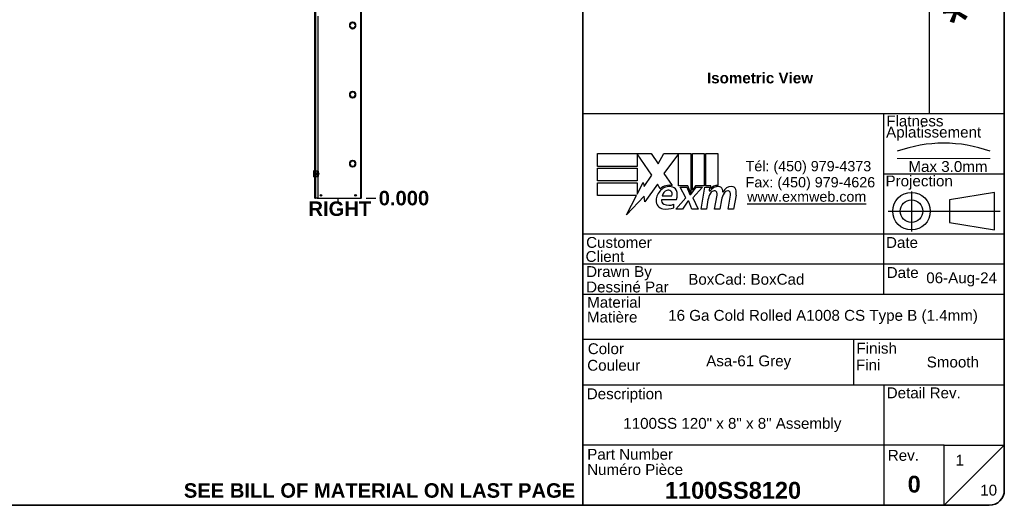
# Model space of a CAD drawing. Header units: inches. Extents: x 0 to 466, y -11 to 302.
# Tile 14 of 25: x 234 to 462, y 7 to 120. Entities that reach past the tile are written whole.
import ezdxf
from ezdxf.enums import TextEntityAlignment as Align

# ---------------------------------------------------------------- set-up
doc = ezdxf.new("R2010")
doc.units = ezdxf.units.IN
doc.header["$LTSCALE"] = 27.900961
doc.header["$MEASUREMENT"] = 0
doc.linetypes.add('CHAIN', pattern=[0.7087, 0.4724, -0.0591, 0.1181, -0.0591])
doc.linetypes.add('DASHED', pattern=[0.2067, 0.1654, -0.0413])
doc.layers.get('0').update_dxf_attribs({"lineweight": 25})
for name, color, linetype, lineweight in [('Centerline(ANSI)', 7, 'Continuous', 25), ('Dimensions(ANSI)', 7, 'Continuous', 25), ('Sketch Geometry(ANSI)', 7, 'Continuous', 25), ('Symbols(ANSI)', 7, 'Continuous', 25), ('Visible Edges(ANSI)', 7, 'Continuous', 25), ('Visible Tangent Edges(ANSI)', 7, 'Continuous', 25), ('Work Point(ANSI)', 7, 'Continuous', 25)]:
    doc.layers.add(name, color=color, linetype=linetype, lineweight=lineweight)
doc.styles.add('Current-ANSI', font='arial.ttf')
doc.styles.add('Dimension-ANSI', font='arialbd.ttf')
doc.styles.add('Text Style44', font='arialbd.ttf')
doc.styles.add('Text Style83', font='FRE3OF9X.TTF')
doc.dimstyles.new('INCH-ANSI', dxfattribs={"dimscale": 27.900961, "dimtxt": 0.12, "dimasz": 0.098425, "dimexe": 0.04, "dimexo": 0.04, "dimgap": 0.031496, "dimtad": 0, "dimtih": 1, "dimtoh": 1, "dimdec": 3, "dimrnd": 1e-08, "dimzin": 0, "dimdsep": 46, "dimtxsty": 'Dimension-ANSI', "dimcen": 0.09, "dimdle": 0.312, "dimclrd": 179, "dimclre": 179, "dimclrt": 7, "dimadec": 1, "dimazin": 0, "dimtfac": 1, "dimtdec": 3, "dimtofl": 0, "dimtmove": 0, "dimatfit": 3, "dimfxl": 1, "dimtolj": 1, "dimtzin": 4, "dimlwd": 25, "dimlwe": 25, "dimarcsym": 0})

# ---------------------------------------------------------------- blocks, each defined once
blk = doc.blocks.new('Title Blocks EXM - ANSI B')
for p, q in [((13.3719, 3.063), (13.3719, 3.17)), ((13.3719, 3.17), (13.8179, 3.17)), ((13.8239, 2.989), (13.7009, 3.1679)), ((13.7009, 3.1679), (13.7009, 3.063)), ((13.8179, 3.17), (13.8766, 3.0829)), ((13.8766, 3.0829), (13.9229, 3.17)), ((13.9229, 3.17), (14.1459, 3.17)), ((14.0459, 3.1658), (13.9239, 3.0025)), ((14.0459, 2.9005), (14.0459, 3.1658)), ((14.1459, 3.17), (14.1459, 2.8416)), ((14.1599, 3.17), (14.2589, 3.17)), ((14.1599, 2.866), (14.1599, 3.17)), ((14.2589, 3.17), (14.2589, 2.9005)), ((14.2729, 3.17), (14.3719, 3.17)), ((14.2729, 2.9005), (14.2729, 3.17)), ((14.3719, 3.17), (14.3719, 2.905)), ((13.7009, 3.063), (13.3719, 3.063)), ((13.3719, 3.049), (13.7009, 3.049)), ((13.3719, 2.942), (13.3719, 3.049)), ((13.7009, 3.049), (13.7009, 2.942)), ((13.7584, 2.8954), (13.8239, 2.989)), ((13.9239, 3.0025), (13.9929, 2.903)), ((13.7009, 2.942), (13.3719, 2.942)), ((13.3719, 2.82), (13.3719, 2.927)), ((13.3719, 2.927), (13.7009, 2.927)), ((13.7009, 2.831), (13.7519, 2.929)), ((13.7009, 2.927), (13.7009, 2.831)), ((13.7519, 2.929), (13.7584, 2.8954)), ((13.8699, 2.9145), (13.7651, 2.7677)), ((13.893, 2.876), (13.8699, 2.9145)), ((14.1209, 2.9005), (14.0459, 2.9005)), ((14.0589, 2.891), (14.1129, 2.891)), ((14.1049, 2.802), (14.0589, 2.891)), ((14.1129, 2.891), (14.1389, 2.8297)), ((14.1459, 2.8416), (14.1209, 2.9005)), ((14.1459, 2.8297), (14.1904, 2.891)), ((14.1849, 2.9005), (14.1599, 2.866)), ((14.2449, 2.891), (14.1639, 2.8026)), ((14.2589, 2.9005), (14.1849, 2.9005)), ((14.1904, 2.891), (14.2449, 2.891)), ((14.2319, 2.709), (14.264, 2.891)), ((14.264, 2.891), (14.3019, 2.891)), ((14.3139, 2.9005), (14.2729, 2.9005)), ((14.3019, 2.891), (14.2991, 2.859)), ((14.3121, 2.88), (14.3139, 2.9005)), ((13.6951, 2.82), (13.3719, 2.82)), ((13.6123, 2.661), (13.6951, 2.82)), ((13.7585, 2.815), (13.6123, 2.661)), ((13.7651, 2.7677), (13.7585, 2.815)), ((13.9049, 2.788), (14.0269, 2.788)), ((13.9099, 2.818), (13.9899, 2.818)), ((14.0229, 2.709), (14.1049, 2.802)), ((14.1389, 2.8297), (14.1459, 2.8297)), ((14.1639, 2.8026), (14.2089, 2.709)), ((14.2891, 2.784), (14.2759, 2.709)), ((14.2991, 2.859), (14.3087, 2.859)), ((14.3449, 2.709), (14.3651, 2.824)), ((14.4021, 2.784), (14.3889, 2.709)), ((14.4568, 2.709), (14.4771, 2.824)), ((14.523, 2.8232), (14.5008, 2.709)), ((14.0049, 2.718), (14.0049, 2.748)), ((14.0769, 2.709), (14.0229, 2.709)), ((14.1219, 2.774), (14.0769, 2.709)), ((14.1299, 2.774), (14.1219, 2.774)), ((14.1549, 2.709), (14.1299, 2.774)), ((14.2089, 2.709), (14.1549, 2.709)), ((14.2759, 2.709), (14.2319, 2.709)), ((14.3889, 2.709), (14.3449, 2.709)), ((14.5008, 2.709), (14.4568, 2.709))]:
    blk.add_line(p, q)
for centre, radius, start, end in [((13.9913, 2.772), 0.1327, 134.16843, 176.56465), ((13.9683, 2.7958), 0.11, 77.07905, 133.17854), ((13.9683, 2.7958), 0.0996, 80.40854, 134.16843), ((13.9654, 2.8111), 0.056, 109.37968, 172.99755), ((13.959, 2.8295), 0.0365, 51.16516, 109.37968), ((13.9805, 2.8435), 0.0507, 23.84447, 85.08017), ((13.9409, 2.826), 0.094, 336.15553, 23.84447), ((14.3761, 2.8159), 0.08, 89.47765, 147.41137), ((14.3702, 2.825), 0.08, 88.79525, 136.5849), ((14.3766, 2.8621), 0.0338, 16.9928, 89.47765), ((14.3171, 2.8439), 0.096, 3.6169, 16.9928), ((14.4864, 2.814), 0.0819, 89.6788, 153.95078), ((14.4867, 2.8609), 0.035, 18.47479, 89.6788), ((14.4288, 2.8415), 0.096, 349, 18.47479), ((13.9245, 2.776), 0.0658, 176.56465, 261.56052), ((13.9355, 2.7789), 0.032, 163.52609, 244.67838), ((13.9619, 2.8332), 0.0318, 331.45471, 51.16516), ((14.4417, 2.757), 0.155, 147.59924, 170), ((14.3463, 2.8176), 0.042, 96.03001, 147.59924), ((14.344, 2.8395), 0.02, 23.55712, 96.03001), ((14.3248, 2.8311), 0.041, 350, 23.55712), ((14.5551, 2.7593), 0.155, 148.55841, 170.82565), ((14.4583, 2.8176), 0.042, 96.10268, 147.60833), ((14.456, 2.8395), 0.02, 23.54875, 96.10268), ((14.4367, 2.8311), 0.041, 349.9922, 23.54875), ((13.9446, 2.9112), 0.2024, 261.56052, 287.33425), ((13.9656, 2.8424), 0.1023, 244.67838, 292.56091)]:
    blk.add_arc(centre, radius, start, end)
at = {"layer": 'Centerline(ANSI)', "linetype": 'DASHED', "lineweight": 18, "ltscale": 0.507983}
blk.add_line((15.8615, 3.1283), (16.6325, 3.1283), dxfattribs=at)
at = {"layer": 'Centerline(ANSI)', "linetype": 'CHAIN', "ltscale": 0.185148}
blk.add_line((15.979, 2.8548), (15.979, 2.5213), dxfattribs=at)
at = {"layer": 'Centerline(ANSI)', "linetype": 'CHAIN', "ltscale": 0.437897}
blk.add_line((15.7859, 2.691), (16.7169, 2.691), dxfattribs=at)
at = {"layer": 'Sketch Geometry(ANSI)'}
for p, q in [((13.25, 10.687), (16.625, 10.687)), ((13.5, 10.687), (13.5, 8.625)), ((15.375, 10.687), (15.375, 8.625)), ((16.125, 10.687), (16.125, 3.5)), ((16.75, 10.562), (16.75, 0.375)), ((13.25, 10.5), (16.75, 10.5)), ((13.25, 10.125), (16.75, 10.125)), ((13.25, 9.75), (16.75, 9.75)), ((16.75, 9.375), (13.25, 9.375)), ((13.25, 9), (16.75, 9)), ((16.75, 9), (16.75, 8.625)), ((13.25, 8.625), (16.75, 8.625)), ((16.75, 3.5), (13.25, 3.5)), ((15.75, 2), (15.75, 3.5)), ((15.75, 3), (16.75, 3)), ((16.6692, 2.847), (16.2942, 2.7845)), ((16.2942, 2.7845), (16.2942, 2.5975)), ((16.6692, 2.535), (16.6692, 2.847)), ((16.2942, 2.5975), (16.6692, 2.535)), ((16.75, 2.5), (13.25, 2.5)), ((16.75, 2.25), (13.25, 2.25)), ((16.75, 2), (13.25, 2)), ((13.25, 1.6292), (16.75, 1.6292)), ((15.4988, 1.6292), (15.4988, 1.25)), ((13.25, 1.25), (16.75, 1.25)), ((15.75, 1.25), (15.75, 0.75)), ((15.75, 0.75), (13.25, 0.75)), ((16.25, 0.75), (15.75, 0.75)), ((15.75, 0.75), (15.75, 0.25)), ((16.25, 0.25), (16.25, 0.75)), ((16.25, 0.75), (16.75, 0.75)), ((16.25, 0.25), (16.75, 0.75)), ((16.625, 0.25), (13.25, 0.25))]:
    blk.add_line(p, q, dxfattribs=at)
at = {"layer": 'Sketch Geometry(ANSI)', "linetype": 'Continuous', "lineweight": 35}
for p, q in [((13.25, 8.625), (13.25, 10.687)), ((13.25, 8.625), (13.25, 3.5)), ((13.25, 0.25), (13.25, 3.5))]:
    blk.add_line(p, q, dxfattribs=at)
at = {"layer": 'Sketch Geometry(ANSI)'}
for radius in [0.156, 0.0935]:
    blk.add_circle((15.979, 2.691), radius, dxfattribs=at)
for centre, radius, start, end in [((16.625, 10.562), 0.125, 0, 90), ((16.247, 2.1118), 1.1434, 70.29735, 109.70265), ((16.625, 0.375), 0.125, 270, 0)]:
    blk.add_arc(centre, radius, start, end, dxfattribs=at)
at = {"layer": 'Symbols(ANSI)', "color": 7, "char_height": 0.09, "style": 'Current-ANSI'}
for s, insert, width, attachment_point in [('No.', (13.3727, 10.5947), 0.250391, 5), ('Revisions', (14.4395, 10.5958), 1.873306, 5), ('Date', (15.7494, 10.5928), 0.751347, 5), ('By/Par', (16.4354, 10.5938), 0.622018, 5), ('Date', (15.7734, 2.1356), 0.265541, 7), ('BoxCad: BoxCad', (14.1257, 2.1251), 1.623619, 4), ('Rev.', (15.7827, 0.6181), 0.258544, 7)]:
    blk.add_mtext(s, dxfattribs=dict(at, insert=insert, width=width, attachment_point=attachment_point))
for s, insert, attachment_point in [('\\fArial|b1|i0;{\\H0.0900;Isometric View}', (14.2811, 3.8417), 1), ('Flatness', (15.7699, 3.3932), 7), ('Aplatissement', (15.7685, 3.2751), 7), ('Max 3.0mm', (15.9539, 3.0153), 7), ('Projection', (15.7637, 2.8698), 7), ('Customer', (13.2778, 2.3855), 7), ('Date', (15.7677, 2.385), 7), ('Client', (13.273, 2.269), 7), ('Drawn By', (13.2779, 2.1175), 7), ('Dessiné Par', (13.2779, 2.0156), 7), ('Material', (13.2861, 1.8886), 7), ('Matière', (13.2843, 1.7661), 7), ('Color', (13.2914, 1.5033), 7), ('Finish', (15.5226, 1.5076), 7), ('Couleur', (13.2867, 1.3658), 7), ('Fini', (15.5179, 1.37), 7), ('Description', (13.2829, 1.1031), 7), ('Detail Rev.', (15.7736, 1.137), 7), ('Part Number', (13.2867, 0.6271), 7), ('Numéro Pièce', (13.2862, 0.5004), 7)]:
    blk.add_mtext(s, dxfattribs=dict(at, insert=insert, attachment_point=attachment_point))
at = {"layer": 'Symbols(ANSI)', "color": 7, "insert": (14.6019, 3.1074), "char_height": 0.085, "attachment_point": 1, "line_spacing_factor": 0.944221, "style": 'Current-ANSI'}
blk.add_mtext('\\fArial|b0|i0;{\\H0.0850;Tél: (450) 979-4373\\PFax: (450) 979-4626}', dxfattribs=at)
at = {"layer": 'Symbols(ANSI)', "color": 5, "true_color": 0x0000ff, "insert": (14.6145, 2.8542), "char_height": 0.085, "attachment_point": 1, "style": 'Dimension-ANSI'}
blk.add_mtext('\\fArial|b0|i0;{\\H0.0850;\\Lwww.exmweb.com}', dxfattribs=at)
at = {"layer": 'Symbols(ANSI)', "color": 7, "style": 'Current-ANSI'}
for tag, p in [('REV1', (13.3753, 10.3127)), ('REV1DATE', (15.7496, 10.31)), ('REV1BY', (16.4371, 10.3133)), ('REV2', (13.3734, 9.9377)), ('REV2DATE', (15.7475, 9.9406)), ('REV2BY', (16.4372, 9.9385)), ('REV3', (13.3741, 9.563)), ('REV3DATE', (15.7516, 9.563)), ('REV3BY', (16.4372, 9.5635)), ('REV4', (13.3766, 9.1879)), ('REV4DATE', (15.7516, 9.1879)), ('REV4BY', (16.4411, 9.1885)), ('REV5', (13.3734, 8.8129)), ('REV5DATE', (15.7516, 8.8129)), ('REV5BY', (16.4379, 8.8113)), ('MFG_APPROVED_DATE', (16.3934, 2.3745)), ('DETAIL_REV', (16.2494, 0.9257))]:
    blk.add_attdef(tag, text='', height=0.09, dxfattribs=at).set_placement(p, align=Align.MIDDLE_CENTER)
for tag, p in [('REV1DESC', (13.5255, 10.3098)), ('REV2DESC', (13.5253, 9.9374)), ('REV3DESC', (13.528, 9.5635)), ('REV4DESC', (13.533, 9.1903)), ('REV5DESC', (13.5322, 8.8113)), ('COMPANY', (14.1202, 2.375))]:
    blk.add_attdef(tag, text='', height=0.09, dxfattribs=at).set_placement(p, align=Align.MIDDLE_LEFT)
at = {"layer": 'Symbols(ANSI)', "color": 7, "style": 'Text Style83'}
blk.add_attdef('BARCODE_001', (16.6422, 4.2438), '', height=0.4, rotation=90, dxfattribs=at)
at = {"layer": 'Symbols(ANSI)', "color": 7}
for tag, p, height, style in [('IDW_DATE_001', (16.1021, 2.093), 0.09, 'Current-ANSI'), ('MATERIEL_001', (13.9591, 1.7815), 0.09, 'Current-ANSI'), ('COLOR_001', (14.2747, 1.4037), 0.09, 'Current-ANSI'), ('FINISH_001', (16.106, 1.3941), 0.09, 'Current-ANSI'), ('IDW_DESC_001', (13.5862, 0.8851), 0.09, 'Current-ANSI'), ('Sheet_Number_001', (16.3461, 0.5799), 0.09, 'Current-ANSI'), ('IDW_REV_001', (15.9474, 0.3552), 0.14, 'Text Style44'), ('IDW_NAME_001', (13.9318, 0.3043), 0.14, 'Text Style44'), ('Number_of_sheets_001', (16.5505, 0.3309), 0.09, 'Current-ANSI')]:
    blk.add_attdef(tag, p, '', height=height, dxfattribs=dict(at, style=style))
blk = doc.blocks.new('*D15')
at = {"layer": 'Defpoints', "color": 0, "linetype": 'Continuous', "transparency": 16777216}
for p in [(313.14, 78.21), (313.14, 78.21), (316.5, 78.21)]:
    blk.add_point(p, dxfattribs=at)
at = {"layer": 'Dimensions(ANSI)', "color": 179, "linetype": 'Continuous', "lineweight": 25, "true_color": 0x262658, "transparency": 16777216}
blk.add_line((314.26, 78.21), (316.5, 78.21), dxfattribs=at)
at = {"layer": 'Dimensions(ANSI)', "color": 7, "linetype": 'Continuous', "lineweight": 25, "transparency": 16777216, "insert": (323.02, 78.21), "char_height": 3.348, "attachment_point": 5, "style": 'Dimension-ANSI'}
blk.add_mtext('\\A1;0.000', dxfattribs=at)
blk = doc.blocks.new('*D16')
at = {"layer": 'Defpoints', "color": 0, "linetype": 'Continuous', "transparency": 16777216}
for p in [(313.14, 238.23), (316.5, 238.23), (313.14, 78.21)]:
    blk.add_point(p, dxfattribs=at)
at = {"layer": 'Dimensions(ANSI)', "color": 179, "linetype": 'Continuous', "lineweight": 25, "true_color": 0x262658, "transparency": 16777216}
blk.add_line((314.26, 238.23), (316.5, 238.23), dxfattribs=at)
at = {"layer": 'Dimensions(ANSI)', "color": 7, "linetype": 'Continuous', "lineweight": 25, "transparency": 16777216, "insert": (325.53, 238.23), "char_height": 3.3481, "attachment_point": 5, "style": 'Dimension-ANSI'}
blk.add_mtext('\\A1;120.000', dxfattribs=at)
blk = doc.blocks.new('Datum Identifier6')
at = {"layer": 'Symbols(ANSI)', "color": 7, "linetype": 'Continuous', "lineweight": 25}
blk.add_line((11.0321, 2.7786), (11.0321, 2.8031), dxfattribs=at)
at = {"layer": 'Symbols(ANSI)', "color": 7, "insert": (10.7841, 2.6546), "char_height": 0.12, "attachment_point": 7, "style": 'Dimension-ANSI'}
blk.add_mtext('RIGHT', dxfattribs=at)
blk = doc.blocks.new('Borders 1_EXM - B (Inch)')
at = {"layer": 'Sketch Geometry(ANSI)', "linetype": 'Continuous', "lineweight": 35}
for p, q in [((16.5625, 0.3795), (16.5625, 10.5665)), ((0.5625, 0.2545), (16.4375, 0.2545))]:
    blk.add_line(p, q, dxfattribs=at)
blk.add_arc((16.4375, 0.3795), 0.125, 270, 0, dxfattribs=at)
at = {"layer": 'Symbols(ANSI)', "color": 7, "style": 'Current-ANSI'}
blk.add_attdef('FILENAME_AND_PATH_001', (6.2084, 10.718), '', height=0.09, dxfattribs=at)

msp = doc.modelspace()

# ---------------------------------------------------------------- linework, layer by layer
at = {"layer": 'Visible Edges(ANSI)'}
for p, q in [((302.3983, 78.2084), (302.3983, 238.2286)), ((313.1397, 238.2286), (313.1397, 78.2084)), ((303.0651, 120.3909), (303.0651, 84.5321)), ((311.0728, 118.9606), (311.0728, 118.9605)), ((311.2061, 118.9605), (311.2061, 118.9606)), ((310.5586, 118.2668), (310.5585, 118.2668)), ((310.5585, 118.1601), (310.5586, 118.1601)), ((311.0728, 117.4665), (311.0728, 117.4663)), ((311.2061, 117.4663), (311.2061, 117.4665)), ((311.7204, 118.2668), (311.7203, 118.2668)), ((311.7203, 118.1601), (311.7204, 118.1601)), ((311.0728, 102.9586), (311.0728, 102.9584)), ((311.2061, 102.9584), (311.2061, 102.9586)), ((310.5586, 102.2648), (310.5585, 102.2648)), ((310.5585, 102.1581), (310.5586, 102.1581)), ((311.0728, 101.4645), (311.0728, 101.4643)), ((311.2061, 101.4643), (311.2061, 101.4645)), ((311.7204, 102.2648), (311.7203, 102.2648)), ((311.7203, 102.1581), (311.7204, 102.1581)), ((311.0728, 86.9566), (311.0728, 86.9564)), ((311.2061, 86.9564), (311.2061, 86.9566)), ((302.1568, 83.1922), (302.1568, 84.5594)), ((302.3721, 84.6633), (302.2513, 84.6633)), ((302.6191, 84.5321), (302.9994, 84.5321)), ((302.6517, 84.5839), (302.9051, 84.5839)), ((302.6517, 84.5321), (302.6517, 84.5839)), ((302.9051, 84.5839), (302.9051, 84.5321)), ((302.9994, 84.5321), (303.1147, 84.5321)), ((303.1148, 83.2198), (303.1148, 84.5318)), ((303.1148, 84.4959), (303.1518, 84.4959)), ((303.1518, 84.4959), (303.1518, 84.074)), ((310.5586, 86.2628), (310.5585, 86.2628)), ((310.5585, 86.1561), (310.5586, 86.1561)), ((311.0728, 85.4624), (311.0728, 85.4623)), ((311.2061, 85.4623), (311.2061, 85.4624)), ((311.7204, 86.2628), (311.7203, 86.2628)), ((311.7203, 86.1561), (311.7204, 86.1561)), ((302.3721, 83.0883), (302.2513, 83.0883)), ((302.6193, 84.1252), (302.6191, 84.1252)), ((302.6191, 84.074), (302.6193, 84.074)), ((302.6193, 83.6776), (302.6191, 83.6776)), ((302.6191, 83.6264), (302.6193, 83.6264)), ((302.9994, 83.2196), (302.6191, 83.2196)), ((302.6193, 84.1252), (302.6193, 84.074)), ((302.6193, 83.6776), (302.6193, 83.6264)), ((302.6517, 83.1677), (302.6517, 83.2196)), ((302.9051, 83.1677), (302.6517, 83.1677)), ((302.9051, 83.2196), (302.9051, 83.1677)), ((303.1147, 83.2196), (302.9994, 83.2196)), ((303.0651, 83.2196), (303.0651, 78.3751)), ((303.1148, 84.1252), (303.1518, 84.1252)), ((303.2069, 84.074), (303.1148, 84.074)), ((303.1148, 83.9939), (303.1179, 83.9939)), ((303.1179, 83.7577), (303.1148, 83.7577)), ((303.1148, 83.6776), (303.2069, 83.6776)), ((303.1518, 83.6264), (303.1148, 83.6264)), ((303.1518, 83.2557), (303.1148, 83.2557)), ((303.1518, 83.6776), (303.1518, 83.2557)), ((303.3117, 83.969), (303.3117, 83.7826)), ((302.3983, 78.2084), (302.513, 78.2084)), ((302.8984, 78.2084), (302.513, 78.2084)), ((302.8984, 78.2084), (313.025, 78.2084)), ((313.025, 78.2084), (313.1397, 78.2084))]:
    msp.add_line(p, q, dxfattribs=at)
at = {"layer": 'Visible Edges(ANSI)', "flags": 128}
for points in [[(303.1147, 84.5321), (303.1147, 84.5321), (303.1147, 84.5321), (303.1147, 84.5321), (303.1147, 84.532), (303.1147, 84.532), (303.1147, 84.532), (303.1148, 84.532), (303.1148, 84.532), (303.1148, 84.532), (303.1148, 84.532), (303.1148, 84.532), (303.1148, 84.532), (303.1148, 84.532), (303.1148, 84.532), (303.1148, 84.532), (303.1148, 84.5319), (303.1148, 84.5319), (303.1148, 84.5319), (303.1148, 84.5319), (303.1148, 84.5319), (303.1148, 84.5319), (303.1148, 84.5319), (303.1148, 84.5318), (303.1148, 84.5318)], [(303.1148, 83.2198), (303.1148, 83.2198), (303.1148, 83.2198), (303.1148, 83.2197), (303.1148, 83.2197), (303.1148, 83.2197), (303.1148, 83.2197), (303.1148, 83.2197), (303.1148, 83.2197), (303.1148, 83.2196), (303.1148, 83.2196), (303.1148, 83.2196), (303.1148, 83.2196), (303.1148, 83.2196), (303.1148, 83.2196), (303.1148, 83.2196), (303.1148, 83.2196), (303.1148, 83.2196), (303.1147, 83.2196), (303.1147, 83.2196), (303.1147, 83.2196), (303.1147, 83.2196), (303.1147, 83.2196), (303.1147, 83.2196), (303.1147, 83.2196)]]:
    msp.add_lwpolyline(points, dxfattribs=at)
at = {"layer": 'Visible Edges(ANSI)'}
for centre in [(303.8052, 78.8752), (311.8062, 78.8752)]:
    msp.add_circle(centre, 0.1874, dxfattribs=at)
for centre, radius, start, end in [((311.1395, 118.2135), 0.7501, 95.099689, 264.900311), ((311.1395, 118.2135), 0.75, 95.100598, 264.899402), ((311.1395, 118.2135), 0.5834, 5.245797, 174.754203), ((311.1395, 118.2135), 0.5833, 5.247, 174.753), ((311.1395, 118.2135), 0.7501, 275.099689, 84.900311), ((311.1395, 118.2135), 0.75, 275.100598, 84.899402), ((311.1395, 118.2135), 0.5834, 185.245797, 354.754203), ((311.1395, 118.2135), 0.5833, 185.247, 354.753), ((311.1395, 102.2115), 0.7501, 95.099689, 264.900311), ((311.1395, 102.2115), 0.75, 95.100598, 264.899402), ((311.1395, 102.2115), 0.5834, 5.245797, 174.754203), ((311.1395, 102.2115), 0.5833, 5.247, 174.753), ((311.1395, 102.2115), 0.7501, 275.099689, 84.900311), ((311.1395, 102.2115), 0.75, 275.100598, 84.899402), ((311.1395, 102.2115), 0.5834, 185.245797, 354.754203), ((311.1395, 102.2115), 0.5833, 185.247, 354.753), ((311.1395, 86.2094), 0.7501, 95.099689, 264.900311), ((311.1395, 86.2094), 0.75, 95.100598, 264.899402), ((311.1395, 86.2094), 0.5834, 5.245797, 174.754203), ((311.1395, 86.2094), 0.5833, 5.247, 174.753), ((311.1395, 86.2094), 0.7501, 275.099689, 84.900311), ((311.1395, 86.2094), 0.75, 275.100598, 84.899402), ((302.2093, 84.5594), 0.0525, 115.830497, 180), ((302.175, 84.6302), 0.0263, 295.830497, 345.706462), ((302.2513, 84.6108), 0.0525, 90, 165.706462), ((302.3721, 84.6371), 0.0263, 0, 90), ((311.1395, 86.2094), 0.5834, 185.245797, 354.754203), ((311.1395, 86.2094), 0.5833, 185.247, 354.753), ((302.2093, 83.1922), 0.0525, 180, 244.169503), ((302.175, 83.1214), 0.0263, 14.293538, 64.169503), ((302.2513, 83.1408), 0.0525, 194.293538, 270), ((302.3721, 83.1146), 0.0263, 270, 0), ((302.8984, 78.3751), 0.1667, 270, 0)]:
    msp.add_arc(centre, radius, start, end, dxfattribs=at)
for centre, major_axis, start_param, end_param in [((303.2069, 83.969), (0, 0.105), 4.71238898, 6.28318531), ((303.2069, 83.7826), (0, -0.105), 0, 1.57079633)]:
    msp.add_ellipse(centre, major_axis=major_axis, ratio=0.99756405, start_param=start_param, end_param=end_param, dxfattribs=at)
at = {"layer": 'Visible Tangent Edges(ANSI)'}
for p, q in [((302.513, 238.2286), (302.513, 78.2084)), ((313.025, 78.2084), (313.025, 238.2286)), ((302.1865, 83.145), (302.1865, 84.6066)), ((302.2005, 84.6238), (302.2005, 83.1278)), ((302.2513, 84.6633), (302.2513, 83.0883)), ((302.3721, 83.0883), (302.3721, 84.6633)), ((302.9994, 83.2196), (302.9994, 84.5321)), ((302.6193, 84.074), (302.6193, 83.6776)), ((303.1179, 83.9939), (303.1179, 83.7577))]:
    msp.add_line(p, q, dxfattribs=at)
at = {"layer": 'Work Point(ANSI)', "linetype": 'CHAIN', "ltscale": 0.000455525}
for p, q in [((313.1537, 78.2084), (313.1258, 78.2084)), ((313.1397, 78.2224), (313.1397, 78.1945))]:
    msp.add_line(p, q, dxfattribs=at)

# ---------------------------------------------------------------- block references
at = {"xscale": 27.90096143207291, "yscale": 27.90096143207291, "zscale": 27.90096143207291}
msp.add_blockref('Borders 1_EXM - B (Inch)', (0, 0), dxfattribs=at)
msp.add_blockref('Title Blocks EXM - ANSI B', (-5.2314, 0.1268), dxfattribs=at).add_auto_attribs({'COLOR_001': 'Asa-61 Grey', 'IDW_DATE_001': '06-Aug-24', 'IDW_REV_001': '0', 'Sheet_Number_001': '1', 'Number_of_sheets_001': '10', 'IDW_DESC_001': '1100SS 120" x 8" x 8" Assembly', 'IDW_NAME_001': '1100SS8120', 'BARCODE_001': '*$H1100SS8120$J*', 'FINISH_001': 'Smooth', 'MATERIEL_001': '16 Ga Cold Rolled A1008 CS Type B (1.4mm)'})
at = {"layer": 'Symbols(ANSI)', "xscale": 27.90096143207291, "yscale": 27.90096143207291, "zscale": 27.90096143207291}
msp.add_blockref('Datum Identifier6', (0, 0), dxfattribs=at)

# ---------------------------------------------------------------- texts
at = {"layer": 'Symbols(ANSI)', "color": 7, "insert": (317.3701, 10.5078), "char_height": 3.348115, "width": 90.710454, "attachment_point": 5, "style": 'Dimension-ANSI'}
msp.add_mtext('\\fArial|b1|i0;SEE BILL OF MATERIAL ON LAST PAGE', dxfattribs=at)

# ---------------------------------------------------------------- dimensions: what is measured, and where the dimension line sits
at = {"layer": 'Dimensions(ANSI)', "color": 179, "linetype": 'Continuous', "lineweight": 25, "true_color": 0x262658}
for feature_location, offset, origin, picture, middle in [((313.1397, 238.2286), (3.3621, 0), (313.1397, 78.2084), '*D16', (325.5339, 238.2286)), ((313.1397029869, 78.2084200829), (3.3620658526, 0), (313.1397029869, 78.2084200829), '*D15', (323.0193504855, 78.2084200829))]:
    dim = msp.add_ordinate_dim(feature_location=feature_location, offset=offset, dtype=0, origin=origin, dimstyle='INCH-ANSI', override={"dimgap": 0.031496, "dimtad": 0, "dimdec": 3, "dimlfac": 0.749905, "dimtol": 0, "dimlim": 0, "dimtp": 0, "dimtm": 0, "dimtdec": 3}, dxfattribs=at)
    dim.commit()
    dim.dimension.update_dxf_attribs({"geometry": picture, "text_midpoint": middle})

doc.saveas('drawing.dxf')
